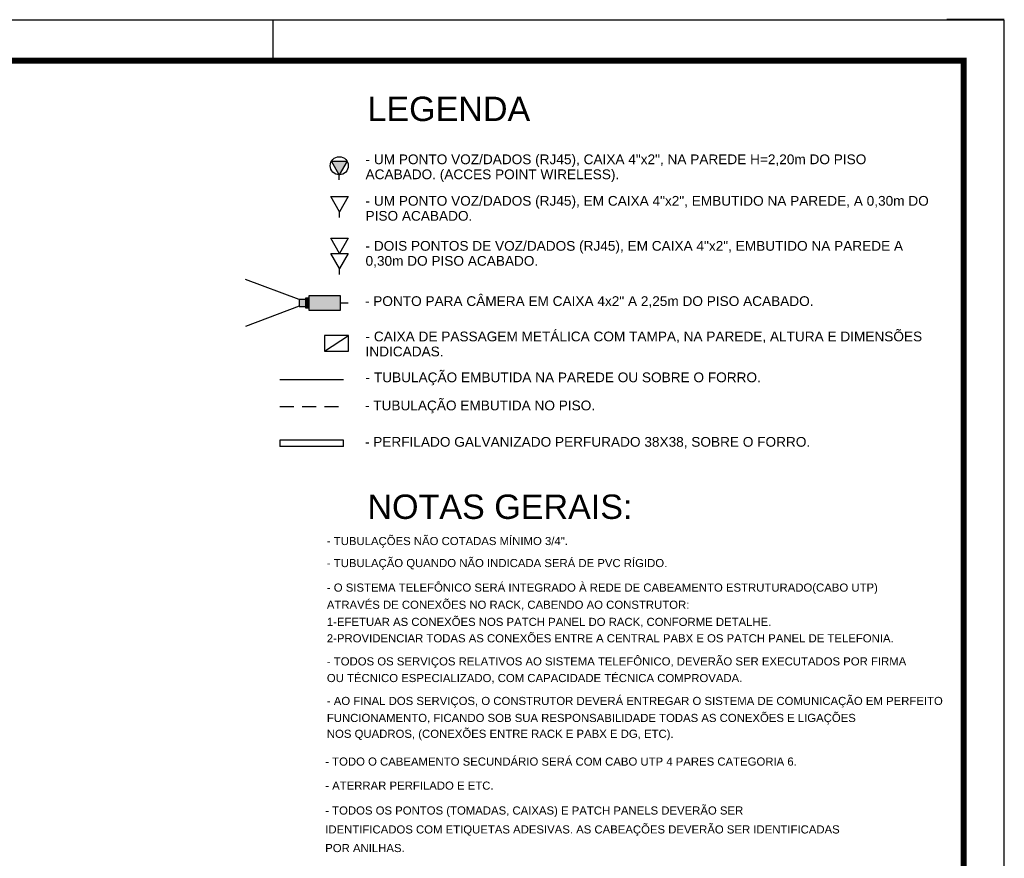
# Model space of a CAD drawing. Extents: x -13.5 to 60.2, y -0.1 to 41.9.
# Tile 57 of 57: x 48.1 to 60.2, y 31.6 to 41.9. Entities that reach past the tile are written whole.
import ezdxf
from ezdxf.enums import TextEntityAlignment as Align

# ---------------------------------------------------------------- set-up
doc = ezdxf.new("R2010")
doc.units = 0
doc.header["$MEASUREMENT"] = 0
doc.linetypes.add('HIDDEN', pattern=[0.375, 0.25, -0.125])
for name, color, linetype in [('CIRCUITOS', 2, 'Continuous'), ('ELETROCALHA', 150, 'Continuous'), ('LINHA', 40, 'Continuous'), ('PRANCHA', 8, 'Continuous'), ('QUADROS DE CARGA', 7, 'Continuous'), ('TOMADAS-LOGICA', 1, 'Continuous'), ('TOMADAS_GERAIS', 1, 'Continuous')]:
    doc.layers.add(name, color=color, linetype=linetype)
doc.styles.add('ARIAL', font='arial.ttf')
doc.styles.add('ROMANS', font='romans')
pattern_1 = [(201.1065, (896.4457, 105.466), (0.604734, -1.566672), [1.221334, -0.458]), (291.1065, (896.4457, 105.466), (1.566672, 0.604734), [1.221334, -0.458])]

# ---------------------------------------------------------------- blocks, each defined once
blk = doc.blocks.new('1-50 A0 FGR')
at = {"layer": 'PRANCHA'}
for p, q in [((3692.67, 59.449), (3632.52, 59.449)), ((3683.678, 58.949), (3683.678, 59.449)), ((3692.67, 59.454), (3691.963, 59.454)), ((3692.67, 17.449), (3692.67, 59.449))]:
    blk.add_line(p, q, dxfattribs=at)
at = {"layer": 'PRANCHA', "const_width": 0.075}
blk.add_lwpolyline([(3633.77, 58.949), (3633.77, 17.949), (3692.17, 17.949), (3692.17, 58.949), (3633.77, 58.949)], dxfattribs=at)
blk = doc.blocks.new('Apwr_tgint03')
for p, q in [((0, 3.6), (-1.5, 6.2)), ((-1.5, 6.2), (1.5, 6.2)), ((1.5, 6.2), (0, 3.6)), ((-1.5, 3.6), (1.5, 3.6)), ((0, 1), (-1.5, 3.6)), ((1.5, 3.6), (0, 1)), ((0, 0), (0, 1))]:
    blk.add_line(p, q)
at = {"style": 'ROMANS', "flags": 8}
blk.add_attdef('020', text='', height=1.6, dxfattribs=at).set_placement((3.55, 2.88), align=Align.BOTTOM_LEFT)
blk = doc.blocks.new('cameraextestac.ag')
h = blk.add_hatch(color=1)
h.dxf.hatch_style = 1
h.paths.add_polyline_path([(726.995, -60.491), (726.909, -60.269), (726.415, -60.46), (726.5, -60.681)])
h.paths.add_polyline_path([(726.426, -60.647), (726.477, -60.627), (726.435, -60.518), (726.383, -60.538)], flags=16)
h.paths.add_polyline_path([(726.479, -60.627), (726.437, -60.517), (726.283, -60.577), (726.325, -60.686)])
h = blk.add_hatch()
h.set_pattern_fill('ANGLE', color=256, scale=0.24042, angle=-158.8935)
h.set_pattern_definition(pattern_1)
h.paths.add_polyline_path([(726.415, -60.46), (726.5, -60.681), (726.995, -60.491), (726.909, -60.269)])
h = blk.add_hatch()
h.set_pattern_fill('ANGLE', color=256, scale=0.24042, angle=-158.8935)
h.set_pattern_definition(pattern_1)
h.paths.add_polyline_path([(726.995, -60.491), (726.909, -60.269), (726.415, -60.46), (726.5, -60.681)])
h = blk.add_hatch(color=1)
h.dxf.hatch_style = 1
h.paths.add_polyline_path([(726.995, -60.491), (726.909, -60.269), (726.415, -60.46), (726.5, -60.681)])
h = blk.add_hatch(color=7)
h.dxf.hatch_style = 1
h.paths.add_polyline_path([(726.486, -60.65), (726.477, -60.627), (726.426, -60.647), (726.435, -60.67)])
h.paths.add_polyline_path([(726.435, -60.518), (726.427, -60.496), (726.375, -60.516), (726.383, -60.538)])
h.paths.add_polyline_path([(726.426, -60.647), (726.477, -60.627), (726.435, -60.518), (726.383, -60.538)])
h = blk.add_hatch(color=7)
h.dxf.hatch_style = 1
h.paths.add_polyline_path([(726.426, -60.647), (726.435, -60.67), (726.486, -60.65), (726.477, -60.627)])
at = {"color": 1, "lineweight": 25}
for p, q in [((726.285, -60.583), (725.324, -60.591)), ((726.325, -60.686), (725.608, -61.326))]:
    blk.add_line(p, q, dxfattribs=at)
at = {"color": 1}
for points in [[(726.995, -60.491), (726.5, -60.681), (726.415, -60.46), (726.909, -60.269)], [(726.479, -60.627), (726.325, -60.686), (726.283, -60.577), (726.437, -60.517)]]:
    blk.add_lwpolyline(points, close=True, dxfattribs=at)
at = {"color": 1, "const_width": 0.0201}
blk.add_lwpolyline([(726.952, -60.38), (727.074, -60.333)], dxfattribs=at)
blk.add_lwpolyline([(726.486, -60.65), (726.435, -60.67), (726.375, -60.516), (726.427, -60.496)], close=True)
blk = doc.blocks.new('TLteto1')
blk.add_hatch(color=256).paths.add_polyline_path([(0, 1), (1.5, 3.6), (-1.5, 3.6)])
for p, q in [((-1.5, 3.6), (1.5, 3.6)), ((0, 1), (-1.5, 3.6)), ((1.5, 3.6), (0, 1)), ((0, 0), (0, 1))]:
    blk.add_line(p, q)
blk.add_circle((0, 2.73), 1.73)
at = {"style": 'ROMANS', "flags": 8}
blk.add_attdef('020', text='', height=1.6, dxfattribs=at).set_placement((3.55, 2.88), align=Align.BOTTOM_LEFT)

msp = doc.modelspace()

# ---------------------------------------------------------------- linework, layer by layer
at = {"layer": 'CIRCUITOS', "color": 5}
msp.add_line((51.287, 37.517, 0.071), (52.072, 37.517, 0.071), dxfattribs=at)
at = {"layer": 'CIRCUITOS', "color": 5, "linetype": 'HIDDEN', "ltscale": 0.7}
msp.add_line((51.287, 37.186, 0.071), (52.072, 37.186, 0.071), dxfattribs=at)
at = {"layer": 'ELETROCALHA', "color": 150}
for p, q in [((52.072, 36.768, 0.071), (51.287, 36.768, 0.071)), ((51.287, 36.768, 0.071), (51.287, 36.692, 0.071)), ((52.072, 36.692, 0.071), (52.072, 36.768, 0.071)), ((52.072, 36.692, 0.071), (51.287, 36.692, 0.071))]:
    msp.add_line(p, q, dxfattribs=at)
at = {"layer": 'TOMADAS_GERAIS'}
msp.add_line((51.837, 37.865, 0.071), (52.132, 38.056, 0.071), dxfattribs=at)
msp.add_lwpolyline([(52.023, 39.508), (52.023, 39.58), (51.915, 39.767), (52.131, 39.767), (52.023, 39.58)], dxfattribs=at)
at = {"layer": 'TOMADAS_GERAIS', "elevation": 0.071}
msp.add_lwpolyline([(52.132, 38.056), (51.837, 38.056), (51.837, 37.865), (52.132, 37.865)], close=True, dxfattribs=at)

# ---------------------------------------------------------------- block references
msp.add_blockref('1-50 A0 FGR', (-3632.471, -17.509))
at = {"layer": 'LINHA', "xscale": -0.7333333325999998, "yscale": 0.7333333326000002, "zscale": 0.7333333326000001, "rotation": 201.2142697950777}
msp.add_blockref('cameraextestac.ag', (-428.914, -195.725), dxfattribs=at)
at = {"layer": 'TOMADAS-LOGICA', "xscale": 0.06418124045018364, "yscale": 0.06418124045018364, "zscale": 0.06418124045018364}
msp.add_blockref('TLteto1', (52.02, 39.972), dxfattribs=at)
at = {"layer": 'TOMADAS_GERAIS', "xscale": 0.07200000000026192, "yscale": 0.07200000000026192, "zscale": 0.07200000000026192}
msp.add_blockref('Apwr_tgint03', (52.023, 38.809), dxfattribs=at)

# ---------------------------------------------------------------- texts
at = {"layer": 'CIRCUITOS', "color": 7, "linetype": 'HIDDEN', "style": 'ARIAL'}
for s, p in [('- TUBULAÇÕES NÃO COTADAS MÍNIMO 3/4".', (51.867, 35.479, 0.071)), ('- TUBULAÇÃO QUANDO NÃO INDICADA SERÁ DE PVC RÍGIDO.', (51.867, 35.208, 0.071)), ('- O SISTEMA TELEFÔNICO SERÁ INTEGRADO À REDE DE CABEAMENTO ESTRUTURADO(CABO UTP)', (51.867, 34.906, 0.071)), ('ATRAVÉS DE CONEXÕES NO RACK, CABENDO AO CONSTRUTOR:', (51.867, 34.695, 0.071)), ('1-EFETUAR AS CONEXÕES NOS PATCH PANEL DO RACK, CONFORME DETALHE.', (51.867, 34.484, 0.071)), ('2-PROVIDENCIAR TODAS AS CONEXÕES ENTRE A CENTRAL PABX E OS PATCH PANEL DE TELEFONIA.', (51.867, 34.282, 0.071)), ('- TODOS OS SERVIÇOS RELATIVOS AO SISTEMA TELEFÔNICO, DEVERÃO SER EXECUTADOS POR FIRMA', (51.867, 33.998, 0.071)), ('OU TÉCNICO ESPECIALIZADO, COM CAPACIDADE TÉCNICA COMPROVADA.', (51.867, 33.793, 0.071)), ('- AO FINAL DOS SERVIÇOS, O CONSTRUTOR DEVERÁ ENTREGAR O SISTEMA DE COMUNICAÇÃO EM PERFEITO', (51.867, 33.511, 0.071)), ('FUNCIONAMENTO, FICANDO SOB SUA RESPONSABILIDADE TODAS AS CONEXÕES E LIGAÇÕES', (51.867, 33.302, 0.071)), ('NOS QUADROS, (CONEXÕES ENTRE RACK E PABX E DG, ETC).', (51.867, 33.107, 0.071)), ('- TODO O CABEAMENTO SECUNDÁRIO SERÁ COM CABO UTP 4 PARES CATEGORIA 6.', (51.847, 32.765, 0.071)), ('- ATERRAR PERFILADO E ETC.', (51.847, 32.469, 0.071)), ('- TODOS OS PONTOS (TOMADAS, CAIXAS) E PATCH PANELS DEVERÃO SER', (51.847, 32.163, 0.071)), ('IDENTIFICADOS COM ETIQUETAS ADESIVAS. AS CABEAÇÕES DEVERÃO SER IDENTIFICADAS ', (51.847, 31.93, 0.071)), ('POR ANILHAS.', (51.847, 31.701, 0.071))]:
    msp.add_text(s, height=0.09991, dxfattribs=at).set_placement(p)
at = {"layer": 'QUADROS DE CARGA', "color": 7, "lineweight": 5, "style": 'ARIAL'}
for s, p in [('- PONTO PARA CÂMERA EM CAIXA 4x2" A 2,25m DO PISO ACABADO.', (52.335, 38.421)), ('- TUBULAÇÃO EMBUTIDA NO PISO.', (52.335, 37.137)), ('- PERFILADO GALVANIZADO PERFURADO 38X38, SOBRE O FORRO.', (52.335, 36.689))]:
    msp.add_text(s, height=0.12, dxfattribs=at).set_placement(p)
at = {"layer": 'QUADROS DE CARGA', "color": 7, "lineweight": 5, "width": 6.9459, "attachment_point": 1, "line_spacing_factor": 0.923077, "style": 'ARIAL'}
for s, insert, char_height in [('LEGENDA', (52.366, 40.997), 0.3), ('- UM PONTO VOZ/DADOS (RJ45), CAIXA 4"x2", NA PAREDE H=2,20m DO PISO ACABADO. (ACCES POINT WIRELESS).', (52.343, 40.286), 0.12), ('- UM PONTO VOZ/DADOS (RJ45), EM CAIXA 4"x2", EMBUTIDO NA PAREDE, A 0,30m DO PISO ACABADO.', (52.343, 39.775), 0.12), ('- DOIS PONTOS DE VOZ/DADOS (RJ45), EM CAIXA 4"x2", EMBUTIDO NA PAREDE A 0,30m DO PISO ACABADO. ', (52.343, 39.221), 0.12), ('- CAIXA DE PASSAGEM METÁLICA COM TAMPA, NA PAREDE, ALTURA E DIMENSÕES INDICADAS. ', (52.343, 38.106), 0.12), ('- TUBULAÇÃO EMBUTIDA NA PAREDE OU SOBRE O FORRO. ', (52.343, 37.603), 0.12), ('NOTAS GERAIS:', (52.366, 36.101), 0.3)]:
    msp.add_mtext(s, dxfattribs=dict(at, insert=insert, char_height=char_height))

doc.saveas('drawing.dxf')
